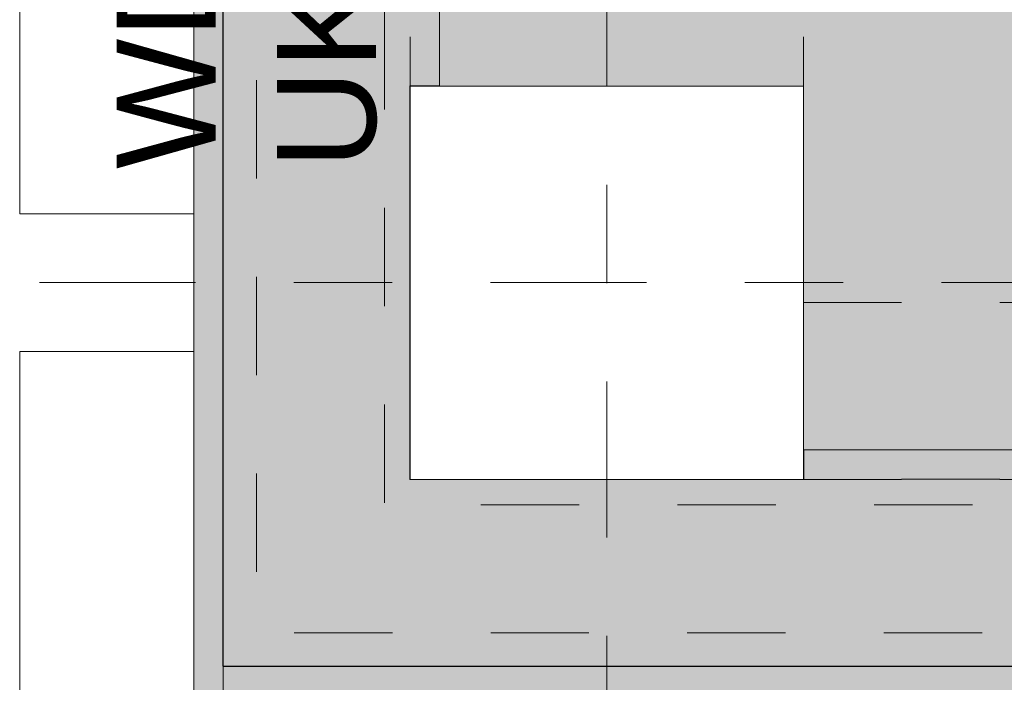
# Model space of a CAD drawing. Header units: metres. Extents: x -180 to 4, y -50 to 6.
# Tile 43 of 256: x -176.018 to -175.017, y -12.103 to -11.43. Entities that reach past the tile are written whole.
import ezdxf

# ---------------------------------------------------------------- set-up
doc = ezdxf.new("R2010")
doc.units = ezdxf.units.M
doc.header["$LTSCALE"] = 0.05
doc.header["$PDMODE"] = 1
doc.header["$PDSIZE"] = -2
for name, pattern in [('Linienart-1', [2.116328, 1.058164, -1.058164]), ('Linienart-20', [2.116531, 1.058062, -1.058469]), ('Linienart-53', [5.291531, 3.175, -1.058062, 0.352704, -0.705764]), ('VW-01 Strichlinie kurz', [1.999894, 0.999947, -0.999947])]:
    doc.linetypes.add(name, pattern=pattern)
doc.layers.get('0').update_dxf_attribs({"lineweight": 25})
for name, color, linetype, lineweight, true_color in [('30 -33 Aussenwände- 3 Aussenstützen', 7, 'Continuous', 50, 0x0000dd), ('30 -33 Aussenwände- 7 Fassade_ Elemente', 7, 'Continuous', 9, 0x00aacc), ('30 -34 Innenwände- 11 Durchbruch', 4, 'Continuous', 9, 0x00ffff), ('30 -35 Decken- 1 Konstruktion-Träger- Stahlbeton', 7, 'Continuous', 13, 0x33aa00), ('30 -36 Dächer- 1 Konstruktion', 7, 'Continuous', 35, 0x6666cc), ('30 -36 Dächer- 3 Dachbeläge', 7, 'Continuous', 15, 0x9999ff), ('70 -72 Beschriftung- 1 Beschriftung allgemein', 7, 'Continuous', 9, 0xff6633), ('70 -76 Bemaßung- 2 Allgemein', 7, 'Continuous', 5, 0x6666cc)]:
    doc.layers.add(name, color=color, linetype=linetype, lineweight=lineweight, true_color=true_color)
for name, color, linetype, lineweight in [('30 -36 Dächer- 9 Sonstiges zur KG360', 7, 'VW-01 Strichlinie kurz', 9), ('60- 61 allgemeine Ausstattung- 4 Terrassen', 7, 'Continuous', 9), ('70 -71 Achsen- 1 Gebäudeachsen', 7, 'Linienart-53', 18), ('Keine', 7, 'Continuous', 9)]:
    doc.layers.add(name, color=color, linetype=linetype, lineweight=lineweight)
doc.styles.add('Arial', font='arial.ttf')
doc.dimstyles.new('k+k 1_50', dxfattribs={"dimtxt": 0.100689, "dimasz": 0.05302, "dimexe": 0.05, "dimexo": 0.15, "dimgap": 0.01, "dimtad": 1, "dimdec": 3, "dimtxsty": 'Arial', "dimblk": 'VW_SLASH', "dimblk1": 'VW_SLASH', "dimblk2": 'VW_SLASH', "dimcen": 0, "dimdle": 0.05, "dimadec": 3, "dimazin": 0, "dimtfac": 0.75, "dimtdec": 3, "dimtix": 1, "dimtmove": 0, "dimatfit": 0, "dimldrblk": 'VW_SLASH-1', "dimfxl": 0.125, "dimfxlon": 1, "dimfrac": 2, "dimtolj": 1, "dimarcsym": 0})

# ---------------------------------------------------------------- blocks, each defined once
blk = doc.blocks.new('Gruppe-1049')
at = {"color": 255, "linetype": 'Continuous', "lineweight": 5, "transparency": 33554687}
blk.add_wipeout([(-175.811, -8.697), (-159.831, -8.697), (-159.831, -12.087), (-175.811, -12.087)], dxfattribs=at).dxf.layer = '30 -36 Dächer- 1 Konstruktion'
at = {"layer": '30 -36 Dächer- 1 Konstruktion', "color": 7, "linetype": 'Continuous', "lineweight": 5, "transparency": 33554687, "flags": 128}
blk.add_lwpolyline([(-175.811, -8.697), (-159.831, -8.697), (-159.831, -12.087), (-175.811, -12.087)], close=True, dxfattribs=at)
at = {"color": 255, "linetype": 'Continuous', "lineweight": 5, "transparency": 33554687}
blk.add_wipeout([(-175.811, -8.697), (-159.831, -8.697), (-159.831, -12.087), (-175.811, -12.087)], dxfattribs=at).dxf.layer = '30 -36 Dächer- 1 Konstruktion'
at = {"layer": '30 -36 Dächer- 1 Konstruktion', "color": 7, "linetype": 'Continuous', "lineweight": 5, "transparency": 33554687, "flags": 128}
blk.add_lwpolyline([(-175.811, -8.697), (-159.831, -8.697), (-159.831, -12.087), (-175.811, -12.087)], close=True, dxfattribs=at)
at = {"color": 255, "linetype": 'Continuous', "lineweight": 5, "transparency": 33554687}
blk.add_wipeout([(-175.811, -8.697), (-159.831, -8.697), (-159.831, -12.087), (-175.811, -12.087)], dxfattribs=at).dxf.layer = '30 -36 Dächer- 1 Konstruktion'
at = {"layer": '30 -36 Dächer- 1 Konstruktion', "color": 7, "linetype": 'Continuous', "lineweight": 5, "transparency": 33554687, "flags": 128}
blk.add_lwpolyline([(-175.811, -8.697), (-159.831, -8.697), (-159.831, -12.087), (-175.811, -12.087)], close=True, dxfattribs=at)
at = {"color": 255, "linetype": 'Continuous', "lineweight": 5, "transparency": 33554687}
blk.add_wipeout([(-175.811, -8.697), (-159.831, -8.697), (-159.831, -12.087), (-175.811, -12.087)], dxfattribs=at).dxf.layer = '30 -36 Dächer- 1 Konstruktion'
at = {"layer": '30 -36 Dächer- 1 Konstruktion', "color": 7, "linetype": 'Continuous', "lineweight": 5, "transparency": 33554687, "flags": 128}
blk.add_lwpolyline([(-175.811, -8.697), (-159.831, -8.697), (-159.831, -12.087), (-175.811, -12.087)], close=True, dxfattribs=at)
at = {"color": 255, "linetype": 'Continuous', "lineweight": 5, "transparency": 33554687}
blk.add_wipeout([(-175.811, -8.697), (-159.831, -8.697), (-159.831, -12.087), (-175.811, -12.087)], dxfattribs=at).dxf.layer = '30 -36 Dächer- 1 Konstruktion'
at = {"layer": '30 -36 Dächer- 1 Konstruktion', "color": 7, "linetype": 'Continuous', "lineweight": 5, "transparency": 33554687, "flags": 128}
blk.add_lwpolyline([(-175.811, -8.697), (-159.831, -8.697), (-159.831, -12.087), (-175.811, -12.087)], close=True, dxfattribs=at)
blk = doc.blocks.new('Gruppe-3996')
at = {"layer": '30 -33 Aussenwände- 3 Aussenstützen', "linetype": 'Continuous', "lineweight": 9, "transparency": 33554687}
for p, q in [((-175.421, -11.647), (-175.421, -11.747)), ((-175.471, -11.697), (-175.371, -11.697))]:
    blk.add_line(p, q, dxfattribs=at)
blk = doc.blocks.new('Gruppe-3997')
at = {"color": 255, "lineweight": 35, "transparency": 33554687}
blk.add_wipeout([(-175.221, -11.497), (-175.621, -11.497), (-175.621, -11.897), (-175.221, -11.897)], dxfattribs=at).dxf.layer = '30 -33 Aussenwände- 3 Aussenstützen'
at = {"layer": '30 -33 Aussenwände- 3 Aussenstützen', "lineweight": 35, "transparency": 33554687, "flags": 128}
blk.add_lwpolyline([(-175.221, -11.497), (-175.621, -11.497), (-175.621, -11.897), (-175.221, -11.897)], close=True, dxfattribs=at)
at = {"layer": '30 -33 Aussenwände- 3 Aussenstützen', "transparency": 33554687}
blk.add_blockref('Gruppe-3996', (0, 0), dxfattribs=at)
blk = doc.blocks.new('Gruppe-3998')
at = {"layer": '30 -33 Aussenwände- 3 Aussenstützen', "color": 7}
blk.add_blockref('Gruppe-3997', (0, 0), dxfattribs=at)
at = {"layer": '30 -33 Aussenwände- 3 Aussenstützen', "color": 0, "flags": 1}
for tag in ['IFC_UUID', 'instanceID']:
    blk.add_attdef(tag, (-175.621, -11.897), '', height=0.00018, dxfattribs=at)
blk = doc.blocks.new('Gruppe-4401')
at = {"layer": '30 -35 Decken- 1 Konstruktion-Träger- Stahlbeton', "color": 7, "linetype": 'Linienart-20', "lineweight": 13, "transparency": 33554687}
for p, q in [((-168.021, -11.717), (-175.221, -11.717)), ((-168.021, -11.897), (-175.221, -11.897))]:
    blk.add_line(p, q, dxfattribs=at)
at = {"layer": '30 -35 Decken- 1 Konstruktion-Träger- Stahlbeton', "color": 7, "linetype": 'Continuous', "lineweight": 35, "transparency": 33554687, "flags": 128}
blk.add_lwpolyline([(-175.221, -11.897), (-175.221, -11.717)], dxfattribs=at)
at = {"layer": '30 -35 Decken- 1 Konstruktion-Träger- Stahlbeton', "color": 0, "flags": 1}
for tag in ['IFC_UUID', 'instanceID']:
    blk.add_attdef(tag, (-175.221, -11.897), '', height=0.00018, dxfattribs=at)
blk = doc.blocks.new('Gruppe-4421')
at = {"layer": '30 -35 Decken- 1 Konstruktion-Träger- Stahlbeton', "color": 7, "linetype": 'Linienart-20', "lineweight": 13, "transparency": 33554687}
for p, q in [((-175.621, -0.647), (-175.621, -11.497)), ((-175.221, -0.647), (-175.221, -11.497))]:
    blk.add_line(p, q, dxfattribs=at)
at = {"layer": '30 -35 Decken- 1 Konstruktion-Träger- Stahlbeton', "color": 7, "linetype": 'Continuous', "lineweight": 35, "transparency": 33554687, "flags": 128}
blk.add_lwpolyline([(-175.221, -11.497), (-175.621, -11.497)], dxfattribs=at)
at = {"layer": '30 -35 Decken- 1 Konstruktion-Träger- Stahlbeton', "color": 0, "flags": 1}
for tag in ['IFC_UUID', 'instanceID']:
    blk.add_attdef(tag, (-175.621, -11.497), '', height=0.00018, dxfattribs=at)
blk = doc.blocks.new('_03-OG3_Tragwerk (2D)')
at = {"layer": '30 -36 Dächer- 1 Konstruktion', "flags": 128}
blk.add_lwpolyline([(-175.811, -8.697), (-159.831, -8.697), (-159.831, -12.087), (-175.811, -12.087)], close=True, dxfattribs=at)
at = {"layer": '30 -36 Dächer- 1 Konstruktion', "color": 7, "linetype": 'Continuous', "lineweight": 25, "transparency": 33554687}
for points in [[(-175.811, -12.087), (-175.811, -12.087), (-175.811, -8.697), (-175.811, -8.697), (-175.811, -12.087)], [(-159.831, -12.087), (-159.831, -8.697), (-175.811, -8.697), (-175.811, -12.087), (-159.831, -12.087)], [(-175.811, -12.087), (-175.811, -8.697), (-159.831, -8.697), (-159.831, -12.087), (-175.811, -12.087)], [(-159.831, -12.087), (-159.831, -12.087), (-175.811, -12.087), (-175.811, -12.087), (-159.831, -12.087)]]:
    blk.add_lwpolyline(points, dxfattribs=at)
at = {"layer": '30 -36 Dächer- 1 Konstruktion', "color": 7, "linetype": 'Continuous', "lineweight": 5, "transparency": 33554687}
for points in [[(-175.811, -12.087), (-175.811, -12.087), (-175.811, -8.697), (-175.811, -8.697), (-175.811, -12.087)], [(-159.831, -12.087), (-159.831, -8.697), (-175.811, -8.697), (-175.811, -12.087), (-159.831, -12.087)], [(-175.811, -12.087), (-175.811, -8.697), (-159.831, -8.697), (-159.831, -12.087), (-175.811, -12.087)], [(-175.811, -12.087), (-175.811, -12.087), (-175.811, -8.697), (-175.811, -8.697), (-175.811, -12.087)], [(-159.831, -12.087), (-159.831, -8.697), (-175.811, -8.697), (-175.811, -12.087), (-159.831, -12.087)], [(-175.811, -12.087), (-175.811, -8.697), (-159.831, -8.697), (-159.831, -12.087), (-175.811, -12.087)], [(-175.811, -12.087), (-175.811, -12.087), (-175.811, -8.697), (-175.811, -8.697), (-175.811, -12.087)], [(-159.831, -12.087), (-159.831, -8.697), (-175.811, -8.697), (-175.811, -12.087), (-159.831, -12.087)], [(-175.811, -12.087), (-175.811, -8.697), (-159.831, -8.697), (-159.831, -12.087), (-175.811, -12.087)], [(-159.831, -12.087), (-159.831, -12.087), (-175.811, -12.087), (-175.811, -12.087), (-159.831, -12.087)], [(-159.831, -12.087), (-159.831, -12.087), (-175.811, -12.087), (-175.811, -12.087), (-159.831, -12.087)], [(-159.831, -12.087), (-159.831, -12.087), (-175.811, -12.087), (-175.811, -12.087), (-159.831, -12.087)]]:
    blk.add_lwpolyline(points, dxfattribs=at)
at = {"layer": '30 -36 Dächer- 1 Konstruktion', "color": 7, "linetype": 'Continuous', "lineweight": 13, "transparency": 33554687}
for points in [[(-175.811, -12.087), (-175.811, -12.087), (-175.811, -8.697), (-175.811, -8.697), (-175.811, -12.087)], [(-159.831, -12.087), (-159.831, -8.697), (-175.811, -8.697), (-175.811, -12.087), (-159.831, -12.087)], [(-175.811, -12.087), (-175.811, -8.697), (-159.831, -8.697), (-159.831, -12.087), (-175.811, -12.087)], [(-159.831, -12.087), (-159.831, -12.087), (-175.811, -12.087), (-175.811, -12.087), (-159.831, -12.087)]]:
    blk.add_lwpolyline(points, dxfattribs=at)
at = {"layer": '30 -35 Decken- 1 Konstruktion-Träger- Stahlbeton', "color": 7}
blk.add_blockref('Gruppe-1049', (0, 0), dxfattribs=at)
at = {"layer": '30 -33 Aussenwände- 3 Aussenstützen'}
blk.add_blockref('Gruppe-3998', (0, 0), dxfattribs=at)
at = {"layer": '30 -35 Decken- 1 Konstruktion-Träger- Stahlbeton'}
for name in ['Gruppe-4421', 'Gruppe-4401']:
    blk.add_blockref(name, (0, 0), dxfattribs=at)
blk = doc.blocks.new('Gruppe-8878')
at = {"color": 255}
blk.add_wipeout([(-176.01799996, -11.76704198), (-175.84099996, -11.76704198), (-175.84099996, -19.87704198), (-176.01799996, -19.87704198)], dxfattribs=at).dxf.layer = '30 -33 Aussenwände- 7 Fassade_ Elemente'
at = {"layer": '30 -33 Aussenwände- 7 Fassade_ Elemente', "flags": 128}
blk.add_lwpolyline([(-176.01799996, -11.76704198), (-175.84099996, -11.76704198), (-175.84099996, -19.87704198), (-176.01799996, -19.87704198)], close=True, dxfattribs=at)
blk = doc.blocks.new('Gruppe-8883')
at = {"layer": '30 -36 Dächer- 9 Sonstiges zur KG360', "color": 9, "lineweight": 5, "true_color": 0xbababa, "flags": 128}
blk.add_lwpolyline([(-173.341, -7.117), (-173.096, -7.1291), (-172.8533, -7.1651), (-172.6153, -7.2247), (-172.3843, -7.3073), (-172.1625, -7.4122), (-171.9521, -7.5384), (-171.755, -7.6845), (-171.5732, -7.8493), (-171.4085, -8.0311), (-171.2623, -8.2281), (-171.1362, -8.4386), (-171.0313, -8.6603), (-170.9486, -8.8913), (-170.889, -9.1293), (-170.853, -9.372), (-170.841, -9.617), (-170.853, -9.8621), (-170.889, -10.1048), (-170.9486, -10.3428), (-171.0313, -10.5738), (-171.1362, -10.7955), (-171.2623, -11.006), (-171.4085, -11.203), (-171.5732, -11.3848), (-171.755, -11.5496), (-171.9521, -11.6957), (-172.1625, -11.8218), (-172.3843, -11.9267), (-172.6153, -12.0094), (-172.8533, -12.069), (-173.096, -12.105), (-173.341, -12.117), (-173.586, -12.105), (-173.8287, -12.069), (-174.0667, -12.0094), (-174.2977, -11.9267), (-174.5195, -11.8218), (-174.7299, -11.6957), (-174.927, -11.5496), (-175.1088, -11.3848), (-175.2735, -11.203), (-175.4197, -11.006), (-175.5458, -10.7955), (-175.6507, -10.5738), (-175.7334, -10.3428), (-175.793, -10.1048), (-175.829, -9.8621), (-175.841, -9.617), (-175.829, -9.372), (-175.793, -9.1293), (-175.7334, -8.8913), (-175.6507, -8.6603), (-175.5458, -8.4386), (-175.4197, -8.2281), (-175.2735, -8.0311), (-175.1088, -7.8493), (-174.927, -7.6845), (-174.7299, -7.5384), (-174.5195, -7.4122), (-174.2977, -7.3073), (-174.0667, -7.2247), (-173.8287, -7.1651), (-173.586, -7.1291)], close=True, dxfattribs=at)
blk = doc.blocks.new('Gruppe-8923')
at = {"color": 255}
blk.add_wipeout([(-176.018, -8.767), (-175.841, -8.767), (-175.841, -11.627), (-176.018, -11.627)], dxfattribs=at).dxf.layer = '30 -33 Aussenwände- 7 Fassade_ Elemente'
at = {"layer": '30 -33 Aussenwände- 7 Fassade_ Elemente', "flags": 128}
blk.add_lwpolyline([(-176.018, -8.767), (-175.841, -8.767), (-175.841, -11.627), (-176.018, -11.627)], close=True, dxfattribs=at)
at = {"layer": 'Keine', "color": 7}
blk.add_blockref('Gruppe-8883', (0, 0), dxfattribs=at)
at = {"color": 255, "lineweight": 9}
blk.add_wipeout([(-167.8062, -0.277), (-167.8062, -0.732), (-175.136, -0.732), (-175.136, -11.412), (-167.8062, -11.412), (-167.8062, -11.867), (-175.591, -11.867), (-175.591, -0.277)], dxfattribs=at).dxf.layer = '30 -36 Dächer- 3 Dachbeläge'
at = {"layer": '30 -36 Dächer- 3 Dachbeläge', "linetype": 'Continuous', "lineweight": 0, "transparency": 33554687}
h = blk.add_hatch(color=254, dxfattribs=at)
h.paths.add_polyline_path([(-175.841, -12.117), (-159.801, -12.117), (-159.801, -0.027), (-175.841, -0.027)])
h.paths.add_polyline_path([(-160.051, -0.277), (-160.051, -11.867), (-175.591, -11.867), (-175.591, -0.277)])
at = {"layer": '30 -36 Dächer- 3 Dachbeläge', "linetype": 'Continuous', "lineweight": 9}
h = blk.add_hatch(dxfattribs=at)
h.set_pattern_fill('{914A209A-ED12-11EE-87B6-5CE', style=0, pattern_type=2)
h.set_pattern_definition([(-22, (-159.863306, -7.597042), (-0.018555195, 0.04226461), [0.000625, -0.061875]), (14, (-159.855057, -7.619718), (-0.03711039, -0.027832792), [0.000625, -0.030625]), (-3.77456, (-159.91382, -7.63415), (-0.01958604, 0.06597403), [0.00028186, -0.09367194]), (-68, (-159.74373, -7.57024), (0.1926424, 0.04408), [0.0002813, -0.0934688]), (96, (-159.87774, -7.661983), (-0.03610527, -0.06319548), [0.0005625, -0.0931875]), (132, (-159.849908, -7.63828), (0.04020292, 0.004123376), [0.0003125, -0.0621875]), (-17, (-159.88186, -7.62178), (0.0930531, 0.02892868), [0.000625, -0.061875]), (-145, (-159.876705, -7.616625), (0.06266964, -0.04009224), [0.000625, -0.061875]), (-137, (-159.89114, -7.613533), (0.0494443, -0.02123569), [0.000625, -0.061875])])
h.paths.add_polyline_path([(-160.051, -0.277), (-175.591, -0.277), (-175.591, -11.867), (-160.051, -11.867)])
h.paths.add_polyline_path([(-175.136, -0.732), (-160.506, -0.732), (-160.506, -11.412), (-175.136, -11.412)])
at = {"layer": '30 -33 Aussenwände- 7 Fassade_ Elemente', "linetype": 'Linienart-1', "flags": 128}
blk.add_lwpolyline([(-175.811, -0.057), (-159.831, -0.057), (-159.831, -12.087), (-175.811, -12.087)], close=True, dxfattribs=at)
at = {"layer": '30 -36 Dächer- 3 Dachbeläge', "flags": 128}
for points in [[(-175.841, -12.117), (-159.801, -12.117), (-159.801, -0.027), (-175.841, -0.027)], [(-160.051, -0.277), (-160.051, -11.867), (-175.591, -11.867), (-175.591, -0.277)]]:
    blk.add_lwpolyline(points, close=True, dxfattribs=at)
at = {"layer": '30 -36 Dächer- 3 Dachbeläge', "lineweight": 9, "flags": 128}
blk.add_lwpolyline([(-160.051, -0.277), (-175.591, -0.277), (-175.591, -11.867), (-160.051, -11.867)], close=True, dxfattribs=at)
blk = doc.blocks.new('_OG3_2D (2D)')
at = {"layer": '30 -33 Aussenwände- 7 Fassade_ Elemente', "flags": 128}
blk.add_lwpolyline([(-175.81099996, -0.05704198), (-159.83099996, -0.05704198), (-159.83099996, -12.08704198), (-175.81099996, -12.08704198)], close=True, dxfattribs=at)
blk.add_lwpolyline([(-163.49099996, -31.58704198), (-175.81099996, -31.58704198), (-175.81099996, -12.08704198)], dxfattribs=at)
at = {"layer": '70 -72 Beschriftung- 1 Beschriftung allgemein', "color": 7}
blk.add_blockref('Gruppe-8878', (0, 0), dxfattribs=at)
blk.add_blockref('Gruppe-8923', (0, 0), dxfattribs=at)
blk = doc.blocks.new('Gruppe-9585')
at = {"layer": '30 -34 Innenwände- 11 Durchbruch', "insert": (-175.637, -11.5815), "char_height": 0.100689, "attachment_point": 7, "rotation": 90, "line_spacing_factor": 0.970891, "style": 'Arial'}
blk.add_mtext('WD 0,16m/0,16m\\PUK= 0,00m ü.OKRB', dxfattribs=at)
blk = doc.blocks.new('Gruppe-9586')
at = {"layer": '30 -34 Innenwände- 11 Durchbruch', "color": 7, "transparency": 33554687}
blk.add_blockref('Gruppe-9585', (0, 0), dxfattribs=at)
blk = doc.blocks.new('Gruppe-9587')
at = {"layer": '30 -34 Innenwände- 11 Durchbruch', "color": 7, "transparency": 33554687}
blk.add_blockref('Gruppe-9586', (0, 0), dxfattribs=at)
at = {"layer": '30 -34 Innenwände- 11 Durchbruch', "color": 0, "flags": 1}
for tag in ['IFC_UUID', 'instanceID', 'prm0_name', 'prm0_type', 'prm0_value', 'prm1_name', 'prm1_type', 'prm1_value', 'prm2_name', 'prm2_type', 'prm2_value', 'prm3_name', 'prm3_type', 'prm3_value', 'prm4_name', 'prm4_type', 'prm4_value', 'prm5_name', 'prm5_type', 'prm5_value', 'prm6_name', 'prm6_type', 'prm6_value', 'prm7_name', 'prm7_type', 'prm7_value']:
    blk.add_attdef(tag, (-175.957, -11.5815), '', height=0.00018, dxfattribs=at)
blk = doc.blocks.new('VW_SLASH')
at = {"color": 0, "linetype": 'ByBlock', "lineweight": -2, "transparency": 16777216}
blk.add_line((0.943, 0), (-1, 0), dxfattribs=at)
at = {"color": 0, "lineweight": 20, "transparency": 16777216, "flags": 128}
blk.add_lwpolyline([(0.5, 0.5), (-0.5, -0.5)], dxfattribs=at)
blk = doc.blocks.new('*D11201')
at = {"layer": '70 -76 Bemaßung- 2 Allgemein', "color": 0, "lineweight": -2}
for p, q in [((-176.018, -44.147), (-176.018, -44.322)), ((-175.811, -44.147), (-175.811, -44.322)), ((-176.071, -44.272), (-176.124, -44.272)), ((-175.811, -44.272), (-176.018, -44.272)), ((-175.758, -44.272), (-175.705, -44.272))]:
    blk.add_line(p, q, dxfattribs=at)
at = {"layer": 'Defpoints', "color": 0}
for p in [(-176.018, -11.747), (-175.811, -12.087), (-176.018, -44.272)]:
    blk.add_point(p, dxfattribs=at)
at = {"layer": '70 -76 Bemaßung- 2 Allgemein', "color": 0, "lineweight": -2, "xscale": 0.05302001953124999, "yscale": 0.05302001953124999, "zscale": 0.05302001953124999}
blk.add_blockref('VW_SLASH', (-176.018, -44.272), dxfattribs=at)
at = {"layer": '70 -76 Bemaßung- 2 Allgemein', "color": 0, "lineweight": -2, "xscale": 0.05302001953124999, "yscale": 0.05302001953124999, "zscale": 0.05302001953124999, "rotation": 180}
blk.add_blockref('VW_SLASH', (-175.811, -44.272), dxfattribs=at)
at = {"layer": '70 -76 Bemaßung- 2 Allgemein', "color": 0, "insert": (-175.9145, -44.539), "char_height": 0.100689, "attachment_point": 5, "style": 'Arial'}
blk.add_mtext('\\A1;20\\S7^ ;', dxfattribs=at)
blk = doc.blocks.new('VW_SLASH-1')
at = {"color": 0, "linetype": 'ByBlock', "lineweight": -2, "transparency": 16777216}
blk.add_line((0.943, 0), (-1, 0), dxfattribs=at)
at = {"color": 0, "lineweight": 5, "transparency": 16777216, "flags": 128}
blk.add_lwpolyline([(0.5, 0.5), (-0.5, -0.5)], dxfattribs=at)
blk = doc.blocks.new('*D11202')
at = {"layer": '70 -76 Bemaßung- 2 Allgemein', "color": 0, "lineweight": -2}
for p, q in [((-175.811, -44.147), (-175.811, -44.322)), ((-175.621, -44.147), (-175.621, -44.322)), ((-175.674, -44.272), (-175.758, -44.272))]:
    blk.add_line(p, q, dxfattribs=at)
at = {"layer": 'Defpoints', "color": 0}
for p in [(-175.621, -11.897), (-175.811, -12.087), (-175.811, -44.272)]:
    blk.add_point(p, dxfattribs=at)
at = {"layer": '70 -76 Bemaßung- 2 Allgemein', "color": 0, "lineweight": -2, "xscale": 0.05302001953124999, "yscale": 0.05302001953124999, "zscale": 0.05302001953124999}
for p, rotation in [((-175.811, -44.272), 179.9999999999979), ((-175.621, -44.272), 359.9999999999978)]:
    blk.add_blockref('VW_SLASH', p, dxfattribs=dict(at, rotation=rotation))
at = {"layer": '70 -76 Bemaßung- 2 Allgemein', "color": 0, "insert": (-175.716, -44.2106), "char_height": 0.10069, "attachment_point": 5, "style": 'Arial'}
blk.add_mtext('\\A1;19', dxfattribs=at)
blk = doc.blocks.new('*D11203')
at = {"layer": '70 -76 Bemaßung- 2 Allgemein', "color": 0, "lineweight": -2}
for p, q in [((-175.621, -44.147), (-175.621, -44.322)), ((-175.421, -44.147), (-175.421, -44.322)), ((-175.474, -44.272), (-175.568, -44.272))]:
    blk.add_line(p, q, dxfattribs=at)
at = {"layer": 'Defpoints', "color": 0}
for p in [(-175.621, -11.897), (-175.421, -41.294), (-175.621, -44.272)]:
    blk.add_point(p, dxfattribs=at)
at = {"layer": '70 -76 Bemaßung- 2 Allgemein', "color": 0, "lineweight": -2, "xscale": 0.05302001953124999, "yscale": 0.05302001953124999, "zscale": 0.05302001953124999, "rotation": 180}
blk.add_blockref('VW_SLASH', (-175.621, -44.272), dxfattribs=at)
at = {"layer": '70 -76 Bemaßung- 2 Allgemein', "color": 0, "lineweight": -2, "xscale": 0.05302001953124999, "yscale": 0.05302001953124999, "zscale": 0.05302001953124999}
blk.add_blockref('VW_SLASH', (-175.421, -44.272), dxfattribs=at)
at = {"layer": '70 -76 Bemaßung- 2 Allgemein', "color": 0, "insert": (-175.521, -44.2106), "char_height": 0.10069, "attachment_point": 5, "style": 'Arial'}
blk.add_mtext('\\A1;20', dxfattribs=at)
blk = doc.blocks.new('*D11204')
at = {"layer": '70 -76 Bemaßung- 2 Allgemein', "color": 0, "lineweight": -2}
for p, q in [((-175.421, -44.147), (-175.421, -44.322)), ((-175.221, -44.147), (-175.221, -44.322)), ((-175.274, -44.272), (-175.368, -44.272))]:
    blk.add_line(p, q, dxfattribs=at)
at = {"layer": 'Defpoints', "color": 0}
for p in [(-175.221, -11.897), (-175.421, -41.294), (-175.421, -44.272)]:
    blk.add_point(p, dxfattribs=at)
at = {"layer": '70 -76 Bemaßung- 2 Allgemein', "color": 0, "lineweight": -2, "xscale": 0.05302001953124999, "yscale": 0.05302001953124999, "zscale": 0.05302001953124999, "rotation": 180}
blk.add_blockref('VW_SLASH', (-175.421, -44.272), dxfattribs=at)
at = {"layer": '70 -76 Bemaßung- 2 Allgemein', "color": 0, "lineweight": -2, "xscale": 0.05302001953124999, "yscale": 0.05302001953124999, "zscale": 0.05302001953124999}
blk.add_blockref('VW_SLASH', (-175.221, -44.272), dxfattribs=at)
at = {"layer": '70 -76 Bemaßung- 2 Allgemein', "color": 0, "insert": (-175.321, -44.2106), "char_height": 0.10069, "attachment_point": 5, "style": 'Arial'}
blk.add_mtext('\\A1;20', dxfattribs=at)
blk = doc.blocks.new('*D11205')
at = {"layer": '70 -76 Bemaßung- 2 Allgemein', "color": 0, "lineweight": -2}
for p, q in [((-175.221, -44.147), (-175.221, -44.322)), ((-168.021, -44.147), (-168.021, -44.322)), ((-168.074, -44.272), (-175.168, -44.272))]:
    blk.add_line(p, q, dxfattribs=at)
at = {"layer": 'Defpoints', "color": 0}
for p in [(-175.221, -11.897), (-168.021, -11.897), (-175.221, -44.272)]:
    blk.add_point(p, dxfattribs=at)
at = {"layer": '70 -76 Bemaßung- 2 Allgemein', "color": 0, "lineweight": -2, "xscale": 0.05302001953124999, "yscale": 0.05302001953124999, "zscale": 0.05302001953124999, "rotation": 180}
blk.add_blockref('VW_SLASH', (-175.221, -44.272), dxfattribs=at)
at = {"layer": '70 -76 Bemaßung- 2 Allgemein', "color": 0, "lineweight": -2, "xscale": 0.05302001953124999, "yscale": 0.05302001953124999, "zscale": 0.05302001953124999}
blk.add_blockref('VW_SLASH', (-168.021, -44.272), dxfattribs=at)
at = {"layer": '70 -76 Bemaßung- 2 Allgemein', "color": 0, "insert": (-171.621, -44.2016), "char_height": 0.10069, "attachment_point": 5, "style": 'Arial'}
blk.add_mtext('\\A1;7,20', dxfattribs=at)
blk = doc.blocks.new('*D11331')
at = {"layer": '70 -76 Bemaßung- 2 Allgemein', "color": 0, "lineweight": -2}
for p, q in [((-177.643, -8.747), (-177.818, -8.747)), ((-177.768, -11.444), (-177.768, -8.8001)), ((-177.643, -11.497), (-177.818, -11.497))]:
    blk.add_line(p, q, dxfattribs=at)
at = {"layer": 'Defpoints', "color": 0}
for p in [(-177.768, -8.747), (-176.018, -8.747), (-175.621, -11.497)]:
    blk.add_point(p, dxfattribs=at)
at = {"layer": '70 -76 Bemaßung- 2 Allgemein', "color": 0, "lineweight": -2, "xscale": 0.05302001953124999, "yscale": 0.05302001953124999, "zscale": 0.05302001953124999}
for p, rotation in [((-177.768, -8.747), 90), ((-177.768, -11.497), 270)]:
    blk.add_blockref('VW_SLASH', p, dxfattribs=dict(at, rotation=rotation))
at = {"layer": '70 -76 Bemaßung- 2 Allgemein', "color": 0, "insert": (-177.8385, -10.122), "char_height": 0.10069, "attachment_point": 5, "rotation": 90, "style": 'Arial'}
blk.add_mtext('\\A1;2,75', dxfattribs=at)
blk = doc.blocks.new('*D11332')
at = {"layer": '70 -76 Bemaßung- 2 Allgemein', "color": 0, "lineweight": -2}
for p, q in [((-177.643, -11.497), (-177.818, -11.497)), ((-177.768, -11.644), (-177.768, -11.5501)), ((-177.643, -11.697), (-177.818, -11.697))]:
    blk.add_line(p, q, dxfattribs=at)
at = {"layer": 'Defpoints', "color": 0}
for p in [(-177.768, -11.497), (-175.621, -11.497), (-177.268, -11.697)]:
    blk.add_point(p, dxfattribs=at)
at = {"layer": '70 -76 Bemaßung- 2 Allgemein', "color": 0, "lineweight": -2, "xscale": 0.05302001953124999, "yscale": 0.05302001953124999, "zscale": 0.05302001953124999}
for p, rotation in [((-177.768, -11.497), 90), ((-177.768, -11.697), 270)]:
    blk.add_blockref('VW_SLASH', p, dxfattribs=dict(at, rotation=rotation))
at = {"layer": '70 -76 Bemaßung- 2 Allgemein', "color": 0, "insert": (-177.8294, -11.597), "char_height": 0.10069, "attachment_point": 5, "rotation": 90, "style": 'Arial'}
blk.add_mtext('\\A1;20', dxfattribs=at)
blk = doc.blocks.new('*D11333')
at = {"layer": '70 -76 Bemaßung- 2 Allgemein', "color": 0, "lineweight": -2}
for p, q in [((-177.643, -11.697), (-177.818, -11.697)), ((-177.768, -11.844), (-177.768, -11.7501)), ((-177.643, -11.897), (-177.818, -11.897))]:
    blk.add_line(p, q, dxfattribs=at)
at = {"layer": 'Defpoints', "color": 0}
for p in [(-177.768, -11.697), (-177.268, -11.697), (-175.621, -11.897)]:
    blk.add_point(p, dxfattribs=at)
at = {"layer": '70 -76 Bemaßung- 2 Allgemein', "color": 0, "lineweight": -2, "xscale": 0.05302001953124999, "yscale": 0.05302001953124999, "zscale": 0.05302001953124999}
for p, rotation in [((-177.768, -11.697), 90), ((-177.768, -11.897), 270)]:
    blk.add_blockref('VW_SLASH', p, dxfattribs=dict(at, rotation=rotation))
at = {"layer": '70 -76 Bemaßung- 2 Allgemein', "color": 0, "insert": (-177.8294, -11.797), "char_height": 0.10069, "attachment_point": 5, "rotation": 90, "style": 'Arial'}
blk.add_mtext('\\A1;20', dxfattribs=at)
blk = doc.blocks.new('*D11334')
at = {"layer": '70 -76 Bemaßung- 2 Allgemein', "color": 0, "lineweight": -2}
for p, q in [((-177.643, -11.897), (-177.818, -11.897)), ((-177.768, -12.034), (-177.768, -11.9501)), ((-177.643, -12.087), (-177.818, -12.087))]:
    blk.add_line(p, q, dxfattribs=at)
at = {"layer": 'Defpoints', "color": 0}
for p in [(-177.768, -11.897), (-175.621, -11.897), (-175.811, -12.087)]:
    blk.add_point(p, dxfattribs=at)
at = {"layer": '70 -76 Bemaßung- 2 Allgemein', "color": 0, "lineweight": -2, "xscale": 0.05302001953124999, "yscale": 0.05302001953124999, "zscale": 0.05302001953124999}
for p, rotation in [((-177.768, -11.897), 90), ((-177.768, -12.087), 270)]:
    blk.add_blockref('VW_SLASH', p, dxfattribs=dict(at, rotation=rotation))
at = {"layer": '70 -76 Bemaßung- 2 Allgemein', "color": 0, "insert": (-177.8294, -11.992), "char_height": 0.10069, "attachment_point": 5, "rotation": 90, "style": 'Arial'}
blk.add_mtext('\\A1;19', dxfattribs=at)
blk = doc.blocks.new('*D11335')
at = {"layer": '70 -76 Bemaßung- 2 Allgemein', "color": 0, "lineweight": -2}
for p, q in [((-177.768, -12.034), (-177.768, -11.981)), ((-177.643, -12.087), (-177.818, -12.087)), ((-177.768, -12.294), (-177.768, -12.087)), ((-177.643, -12.294), (-177.818, -12.294)), ((-177.768, -12.3471), (-177.768, -12.4001))]:
    blk.add_line(p, q, dxfattribs=at)
at = {"layer": 'Defpoints', "color": 0}
for p in [(-177.768, -12.087), (-175.811, -12.087), (-175.351, -12.294)]:
    blk.add_point(p, dxfattribs=at)
at = {"layer": '70 -76 Bemaßung- 2 Allgemein', "color": 0, "lineweight": -2, "xscale": 0.05302001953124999, "yscale": 0.05302001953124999, "zscale": 0.05302001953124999}
for p, rotation in [((-177.768, -12.087), 270), ((-177.768, -12.294), 90)]:
    blk.add_blockref('VW_SLASH', p, dxfattribs=dict(at, rotation=rotation))
at = {"layer": '70 -76 Bemaßung- 2 Allgemein', "color": 0, "insert": (-177.859, -12.403), "char_height": 0.100689, "attachment_point": 5, "rotation": 90, "style": 'Arial'}
blk.add_mtext('\\A1;20\\S7^ ;', dxfattribs=at)
blk = doc.blocks.new('*D11444')
at = {"layer": '70 -76 Bemaßung- 2 Allgemein', "color": 0, "lineweight": -2}
for p, q in [((-175.621, -43.647), (-175.621, -43.822)), ((-175.421, -43.647), (-175.421, -43.822)), ((-175.474, -43.772), (-175.568, -43.772))]:
    blk.add_line(p, q, dxfattribs=at)
at = {"layer": 'Defpoints', "color": 0}
for p in [(-175.621, -11.897), (-175.421, -40.794), (-175.621, -43.772)]:
    blk.add_point(p, dxfattribs=at)
at = {"layer": '70 -76 Bemaßung- 2 Allgemein', "color": 0, "lineweight": -2, "xscale": 0.05302001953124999, "yscale": 0.05302001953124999, "zscale": 0.05302001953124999, "rotation": 180}
blk.add_blockref('VW_SLASH', (-175.621, -43.772), dxfattribs=at)
at = {"layer": '70 -76 Bemaßung- 2 Allgemein', "color": 0, "lineweight": -2, "xscale": 0.05302001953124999, "yscale": 0.05302001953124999, "zscale": 0.05302001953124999}
blk.add_blockref('VW_SLASH', (-175.421, -43.772), dxfattribs=at)
at = {"layer": '70 -76 Bemaßung- 2 Allgemein', "color": 0, "insert": (-175.521, -43.7106), "char_height": 0.10069, "attachment_point": 5, "style": 'Arial'}
blk.add_mtext('\\A1;20', dxfattribs=at)
blk = doc.blocks.new('*D11445')
at = {"layer": '70 -76 Bemaßung- 2 Allgemein', "color": 0, "lineweight": -2}
for p, q in [((-175.421, -43.647), (-175.421, -43.822)), ((-175.221, -43.647), (-175.221, -43.822)), ((-175.274, -43.772), (-175.368, -43.772))]:
    blk.add_line(p, q, dxfattribs=at)
at = {"layer": 'Defpoints', "color": 0}
for p in [(-175.221, -11.897), (-175.421, -40.794), (-175.421, -43.772)]:
    blk.add_point(p, dxfattribs=at)
at = {"layer": '70 -76 Bemaßung- 2 Allgemein', "color": 0, "lineweight": -2, "xscale": 0.05302001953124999, "yscale": 0.05302001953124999, "zscale": 0.05302001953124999, "rotation": 180}
blk.add_blockref('VW_SLASH', (-175.421, -43.772), dxfattribs=at)
at = {"layer": '70 -76 Bemaßung- 2 Allgemein', "color": 0, "lineweight": -2, "xscale": 0.05302001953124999, "yscale": 0.05302001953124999, "zscale": 0.05302001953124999}
blk.add_blockref('VW_SLASH', (-175.221, -43.772), dxfattribs=at)
at = {"layer": '70 -76 Bemaßung- 2 Allgemein', "color": 0, "insert": (-175.321, -43.7106), "char_height": 0.10069, "attachment_point": 5, "style": 'Arial'}
blk.add_mtext('\\A1;20', dxfattribs=at)
blk = doc.blocks.new('*D11446')
at = {"layer": '70 -76 Bemaßung- 2 Allgemein', "color": 0, "lineweight": -2}
for p, q in [((-175.221, -43.647), (-175.221, -43.822)), ((-168.021, -43.647), (-168.021, -43.822)), ((-168.074, -43.772), (-175.168, -43.772))]:
    blk.add_line(p, q, dxfattribs=at)
at = {"layer": 'Defpoints', "color": 0}
for p in [(-175.221, -11.897), (-168.021, -11.897), (-175.221, -43.772)]:
    blk.add_point(p, dxfattribs=at)
at = {"layer": '70 -76 Bemaßung- 2 Allgemein', "color": 0, "lineweight": -2, "xscale": 0.05302001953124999, "yscale": 0.05302001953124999, "zscale": 0.05302001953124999, "rotation": 180}
blk.add_blockref('VW_SLASH', (-175.221, -43.772), dxfattribs=at)
at = {"layer": '70 -76 Bemaßung- 2 Allgemein', "color": 0, "lineweight": -2, "xscale": 0.05302001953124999, "yscale": 0.05302001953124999, "zscale": 0.05302001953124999}
blk.add_blockref('VW_SLASH', (-168.021, -43.772), dxfattribs=at)
at = {"layer": '70 -76 Bemaßung- 2 Allgemein', "color": 0, "insert": (-171.621, -43.7016), "char_height": 0.10069, "attachment_point": 5, "style": 'Arial'}
blk.add_mtext('\\A1;7,20', dxfattribs=at)
blk = doc.blocks.new('*D11518')
at = {"layer": '70 -76 Bemaßung- 2 Allgemein', "color": 0, "lineweight": -2}
for p, q in [((-177.143, -8.897), (-177.318, -8.897)), ((-177.268, -11.444), (-177.268, -8.9501)), ((-177.143, -11.497), (-177.318, -11.497))]:
    blk.add_line(p, q, dxfattribs=at)
at = {"layer": 'Defpoints', "color": 0}
for p in [(-177.268, -8.897), (-82.721, -8.897), (-175.621, -11.497)]:
    blk.add_point(p, dxfattribs=at)
at = {"layer": '70 -76 Bemaßung- 2 Allgemein', "color": 0, "lineweight": -2, "xscale": 0.05302001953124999, "yscale": 0.05302001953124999, "zscale": 0.05302001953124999}
for p, rotation in [((-177.268, -8.897), 90), ((-177.268, -11.497), 270)]:
    blk.add_blockref('VW_SLASH', p, dxfattribs=dict(at, rotation=rotation))
at = {"layer": '70 -76 Bemaßung- 2 Allgemein', "color": 0, "insert": (-177.3385, -10.197), "char_height": 0.10069, "attachment_point": 5, "rotation": 90, "style": 'Arial'}
blk.add_mtext('\\A1;2,60', dxfattribs=at)
blk = doc.blocks.new('*D11519')
at = {"layer": '70 -76 Bemaßung- 2 Allgemein', "color": 0, "lineweight": -2}
for p, q in [((-177.143, -11.497), (-177.318, -11.497)), ((-177.268, -11.644), (-177.268, -11.5501)), ((-177.143, -11.697), (-177.318, -11.697))]:
    blk.add_line(p, q, dxfattribs=at)
at = {"layer": 'Defpoints', "color": 0}
for p in [(-177.268, -11.497), (-175.621, -11.497), (-176.768, -11.697)]:
    blk.add_point(p, dxfattribs=at)
at = {"layer": '70 -76 Bemaßung- 2 Allgemein', "color": 0, "lineweight": -2, "xscale": 0.05302001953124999, "yscale": 0.05302001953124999, "zscale": 0.05302001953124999}
for p, rotation in [((-177.268, -11.497), 90), ((-177.268, -11.697), 270)]:
    blk.add_blockref('VW_SLASH', p, dxfattribs=dict(at, rotation=rotation))
at = {"layer": '70 -76 Bemaßung- 2 Allgemein', "color": 0, "insert": (-177.3294, -11.597), "char_height": 0.10069, "attachment_point": 5, "rotation": 90, "style": 'Arial'}
blk.add_mtext('\\A1;20', dxfattribs=at)
blk = doc.blocks.new('_Achsen (3D)')
at = {"layer": '70 -71 Achsen- 1 Gebäudeachsen', "transparency": 33554687}
for p, q in [((-175.421, 3.8), (-175.421, -46.172)), ((-179.668, -11.697), (3.826, -11.697))]:
    blk.add_line(p, q, dxfattribs=at)
blk = doc.blocks.new('Gruppe-9727')
at = {"layer": '70 -76 Bemaßung- 2 Allgemein'}
for base, p1, p2, text, override, picture, middle in [((-176.01799996, -44.27204198), (-175.81099996, -12.08704198), (-176.01799996, -11.74704198), '20\\S7^ ;', {"dimtxt": 0.100689, "dimgap": 0.01, "dimdec": 8, "dimpost": '<>', "dimtxsty": 'Arial', "dimtix": 0, "dimtmove": 2}, '*D11201', (-175.91449996, -44.53902343)), ((-175.81099996, -44.27204198), (-175.62099996, -11.89704198), (-175.81099996, -12.08704198), '19', {"dimtxt": 0.100689, "dimgap": 0.01, "dimdec": 8, "dimpost": '<>', "dimtxsty": 'Arial', "dimtmove": 2}, '*D11202', (-175.71599996, -44.21064042)), ((-175.62099996, -44.27204198), (-175.42099996, -41.29404198), (-175.62099996, -11.89704198), '20', {"dimtxt": 0.100689, "dimgap": 0.01, "dimdec": 8, "dimpost": '<>', "dimtxsty": 'Arial', "dimtmove": 2}, '*D11203', (-175.52099996, -44.21064042)), ((-175.42099996, -44.27204198), (-175.22099996, -11.89704198), (-175.42099996, -41.29404198), '20', {"dimtxt": 0.100689, "dimgap": 0.01, "dimdec": 8, "dimpost": '<>', "dimtxsty": 'Arial', "dimtmove": 2}, '*D11204', (-175.32099996, -44.21064042))]:
    dim = blk.add_linear_dim(base=base, p1=p1, p2=p2, text=text, dimstyle='k+k 1_50', override=override, dxfattribs=at)
    dim.commit()
    dim.dimension.update_dxf_attribs({"geometry": picture, "text_midpoint": middle})
dim = blk.add_aligned_dim(p1=(-168.02099996, -11.89704198), p2=(-175.22099996, -11.89704198), distance=32.375, text='7,20', dimstyle='k+k 1_50', override={"dimtxt": 0.100689, "dimgap": 0.01, "dimdec": 8, "dimpost": '<>', "dimtxsty": 'Arial', "dimtmove": 2}, dxfattribs=at)
dim.commit()
dim.dimension.update_dxf_attribs({"geometry": '*D11205', "text_midpoint": (-171.62099996, -44.20157844)})
blk = doc.blocks.new('Gruppe-9728')
at = {"layer": '70 -76 Bemaßung- 2 Allgemein'}
for base, p1, p2, text, picture, middle in [((-177.76799996, -8.74704198), (-175.62099996, -11.49704198), (-176.01799996, -8.74704198), '2,75', '*D11331', (-177.8384635, -10.12204198)), ((-177.76799996, -11.49704198), (-177.26799996, -11.69704198), (-175.62099996, -11.49704198), '20', '*D11332', (-177.82940152, -11.59704198)), ((-177.76799996, -11.69704198), (-175.62099996, -11.89704198), (-177.26799996, -11.69704198), '20', '*D11333', (-177.82940152, -11.79704198)), ((-177.76799996, -11.89704198), (-175.81099996, -12.08704198), (-175.62099996, -11.89704198), '19', '*D11334', (-177.82940152, -11.99204198))]:
    dim = blk.add_linear_dim(base=base, p1=p1, p2=p2, angle=270, text=text, dimstyle='k+k 1_50', override={"dimtxt": 0.100689, "dimgap": 0.01, "dimdec": 8, "dimpost": '<>', "dimtxsty": 'Arial', "dimtmove": 2}, dxfattribs=at)
    dim.commit()
    dim.dimension.update_dxf_attribs({"geometry": picture, "text_midpoint": middle})
dim = blk.add_linear_dim(base=(-177.76799996, -12.08704198), p1=(-175.35099996, -12.29404198), p2=(-175.81099996, -12.08704198), angle=270, text='20\\S7^ ;', dimstyle='k+k 1_50', override={"dimtxt": 0.100689, "dimgap": 0.01, "dimdec": 8, "dimpost": '<>', "dimtxsty": 'Arial', "dimtix": 0, "dimtmove": 2}, dxfattribs=at)
dim.commit()
dim.dimension.update_dxf_attribs({"geometry": '*D11335', "text_midpoint": (-177.85896246, -12.40300932), "dimtype": 160})
blk = doc.blocks.new('Gruppe-9731')
at = {"layer": '70 -76 Bemaßung- 2 Allgemein'}
for base, p1, p2, picture, middle in [((-175.62099996, -43.77204198), (-175.42099996, -40.79404198), (-175.62099996, -11.89704198), '*D11444', (-175.52099996, -43.71064042)), ((-175.42099996, -43.77204198), (-175.22099996, -11.89704198), (-175.42099996, -40.79404198), '*D11445', (-175.32099996, -43.71064042))]:
    dim = blk.add_linear_dim(base=base, p1=p1, p2=p2, text='20', dimstyle='k+k 1_50', override={"dimtxt": 0.100689, "dimgap": 0.01, "dimdec": 8, "dimpost": '<>', "dimtxsty": 'Arial', "dimtmove": 2}, dxfattribs=at)
    dim.commit()
    dim.dimension.update_dxf_attribs({"geometry": picture, "text_midpoint": middle})
dim = blk.add_aligned_dim(p1=(-168.02099996, -11.89704198), p2=(-175.22099996, -11.89704198), distance=31.875, text='7,20', dimstyle='k+k 1_50', override={"dimtxt": 0.100689, "dimgap": 0.01, "dimdec": 8, "dimpost": '<>', "dimtxsty": 'Arial', "dimtmove": 2}, dxfattribs=at)
dim.commit()
dim.dimension.update_dxf_attribs({"geometry": '*D11446', "text_midpoint": (-171.62099996, -43.70157844)})
blk = doc.blocks.new('Gruppe-9732')
at = {"layer": '70 -76 Bemaßung- 2 Allgemein'}
for base, p1, p2, text, picture, middle in [((-177.26799996, -8.89704198), (-175.62099996, -11.49704198), (-82.72099996, -8.89704198), '2,60', '*D11518', (-177.3384635, -10.19704198)), ((-177.26799996, -11.49704198), (-176.76799996, -11.69704198), (-175.62099996, -11.49704198), '20', '*D11519', (-177.32940152, -11.59704198))]:
    dim = blk.add_linear_dim(base=base, p1=p1, p2=p2, angle=270, text=text, dimstyle='k+k 1_50', override={"dimtxt": 0.100689, "dimgap": 0.01, "dimdec": 8, "dimpost": '<>', "dimtxsty": 'Arial', "dimtmove": 2}, dxfattribs=at)
    dim.commit()
    dim.dimension.update_dxf_attribs({"geometry": picture, "text_midpoint": middle})
blk = doc.blocks.new('_OG3_2D Bemaßung_ Beschriftung (2D)')
at = {"layer": '30 -33 Aussenwände- 7 Fassade_ Elemente', "linetype": 'Linienart-1', "flags": 128}
for points in [[(-175.77699996, -0.09104198), (-175.77699996, -12.05304198), (-159.86499996, -12.05304198), (-159.86499996, -0.09104198)], [(-175.64699996, -0.22104198), (-175.64699996, -11.92304198), (-159.99499996, -11.92304198), (-159.99499996, -0.22104198)]]:
    blk.add_lwpolyline(points, close=True, dxfattribs=at)
at = {"layer": '30 -34 Innenwände- 11 Durchbruch'}
blk.add_blockref('Gruppe-9587', (0, 0), dxfattribs=at)
at = {"color": 255}
blk.add_wipeout([(-175.62099996, -11.49704198), (-175.22099996, -11.49704198), (-175.22099996, -11.89704198), (-175.62099996, -11.89704198)], dxfattribs=at).dxf.layer = '60- 61 allgemeine Ausstattung- 4 Terrassen'
at = {"layer": '60- 61 allgemeine Ausstattung- 4 Terrassen', "linetype": 'Linienart-1'}
for p, q in [((-175.62099996, -0.64704198), (-175.62099996, -11.49704198)), ((-175.22099996, -0.64704198), (-175.22099996, -11.49704198)), ((-175.22099996, -11.71704198), (-168.02099996, -11.71704198)), ((-175.22099996, -11.89704198), (-159.80099996, -11.89704198))]:
    blk.add_line(p, q, dxfattribs=at)
at = {"layer": '60- 61 allgemeine Ausstattung- 4 Terrassen', "flags": 128}
blk.add_lwpolyline([(-175.62099996, -11.49704198), (-175.22099996, -11.49704198), (-175.22099996, -11.89704198), (-175.62099996, -11.89704198)], close=True, dxfattribs=at)
at = {"layer": '70 -76 Bemaßung- 2 Allgemein'}
for name in ['Gruppe-9728', 'Gruppe-9732', 'Gruppe-9731', 'Gruppe-9727']:
    blk.add_blockref(name, (0, 0), dxfattribs=at)

msp = doc.modelspace()

# ---------------------------------------------------------------- block references
at = {"layer": 'Keine', "color": 1}
msp.add_blockref('_03-OG3_Tragwerk (2D)', (0, 0), dxfattribs=at)

# ---------------------------------------------------------------- next in the draw order: block references
msp.add_blockref('_OG3_2D (2D)', (0, 0), dxfattribs=at)

# ---------------------------------------------------------------- next in the draw order: block references
msp.add_blockref('_OG3_2D Bemaßung_ Beschriftung (2D)', (0, 0), dxfattribs=at)

# ---------------------------------------------------------------- next in the draw order: block references
msp.add_blockref('_Achsen (3D)', (0, 0), dxfattribs=at)

doc.saveas('drawing.dxf')
